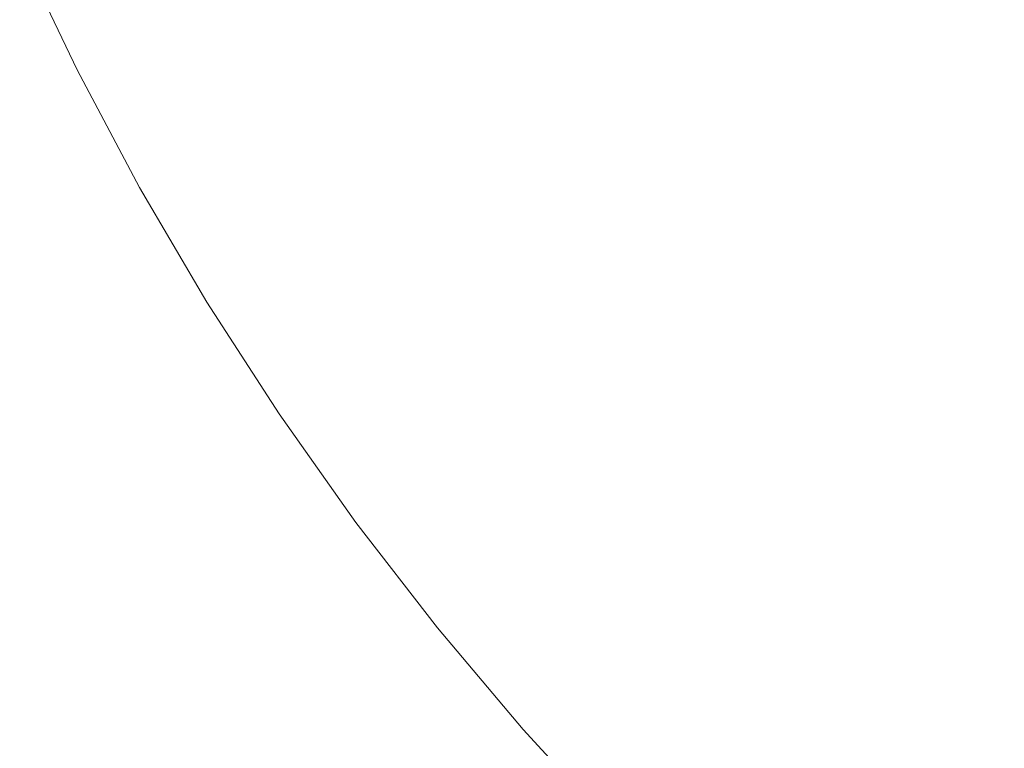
# Model space of a CAD drawing. Header units: centimetres. Extents: x -25.9 to 27.4, y -21.7 to -19.9.
# Tile 62 of 202: x -8.0608 to -7.9667, y -21.36 to -21.2903. Entities that reach past the tile are written whole.
import ezdxf

# ---------------------------------------------------------------- set-up
doc = ezdxf.new("R2010")
doc.units = ezdxf.units.CM
doc.header["$LTSCALE"] = 2.54
doc.layers.add('Lucido design-1', color=7, linetype='Continuous')

# ---------------------------------------------------------------- blocks, each defined once
blk = doc.blocks.new('Gruppo-5-1')
at = {"color": 7, "linetype": 'Continuous', "lineweight": 9}
blk.add_3dface([(-25.787481, -19.96, 876.421383), (-25.787481, -21.56, 876.421383), (27.312519, -21.56, 876.421383), (27.312519, -19.96, 876.421383)], dxfattribs=at)
for points, invisible_edges in [([(-8.047776, -21.291238, 875.621745), (-8.053111, -21.280072, 875.621745), (-8.049362, -21.278378, 875.622181), (-8.044102, -21.289386, 875.622181)], 15), ([(-8.020868, -21.290378, 875.626869), (-8.026191, -21.280355, 875.626869), (-8.022743, -21.278617, 875.628293), (-8.017497, -21.288494, 875.628293)], 15), ([(-8.051466, -21.293098, 875.621479), (-8.056877, -21.281775, 875.621479), (-8.053111, -21.280072, 875.621745), (-8.047776, -21.291238, 875.621745)], 15), ([(-7.99929, -21.290416, 875.635521), (-8.004634, -21.281309, 875.635521), (-8.0016, -21.279614, 875.637694), (-7.996331, -21.288594, 875.637694)], 15), ([(-8.024291, -21.29229, 875.625604), (-8.029692, -21.28212, 875.625604), (-8.026191, -21.280355, 875.626869), (-8.020868, -21.290378, 875.626869)], 15), ([(-8.055359, -21.295061, 875.621383), (-8.06085, -21.28357, 875.621383), (-8.056877, -21.281775, 875.621479), (-8.051466, -21.293098, 875.621479)], 14), ([(-8.027759, -21.294227, 875.6245), (-8.03324, -21.283909, 875.6245), (-8.029692, -21.28212, 875.625604), (-8.024291, -21.29229, 875.625604)], 15), ([(-8.002325, -21.292284, 875.633491), (-8.007745, -21.283047, 875.633491), (-8.004634, -21.281309, 875.635521), (-7.99929, -21.290416, 875.635521)], 15), ([(-7.982538, -21.291835, 875.645024), (-7.987957, -21.283438, 875.645024), (-7.985348, -21.281832, 875.647724), (-7.979999, -21.29012, 875.647724)], 15), ([(-8.005431, -21.294197, 875.631608), (-8.01093, -21.284826, 875.631608), (-8.007745, -21.283047, 875.633491), (-8.002325, -21.292284, 875.633491)], 15), ([(-7.965416, -21.2916, 875.659671), (-7.970841, -21.28393, 875.659671), (-7.968789, -21.282543, 875.662968), (-7.963425, -21.290127, 875.662968)], 15), ([(-25.787481, -21.56, 875.621383), (-8.06085, -21.28357, 875.621383), (-8.055359, -21.295061, 875.621383)], 9), ([(-8.031268, -21.296187, 875.623561), (-8.036828, -21.285718, 875.623561), (-8.03324, -21.283909, 875.6245), (-8.027759, -21.294227, 875.6245)], 15), ([(-7.985167, -21.293612, 875.642449), (-7.99066, -21.285102, 875.642449), (-7.987957, -21.283438, 875.645024), (-7.982538, -21.291835, 875.645024)], 15), ([(-7.967486, -21.293131, 875.656523), (-7.972974, -21.285372, 875.656523), (-7.970841, -21.28393, 875.659671), (-7.965416, -21.2916, 875.659671)], 15), ([(-8.008603, -21.29615, 875.629874), (-8.014182, -21.286643, 875.629874), (-8.01093, -21.284826, 875.631608), (-8.005431, -21.294197, 875.631608)], 15), ([(-8.03481, -21.298166, 875.622787), (-8.040451, -21.287545, 875.622787), (-8.036828, -21.285718, 875.623561), (-8.031268, -21.296187, 875.623561)], 15), ([(-7.987884, -21.295449, 875.640004), (-7.993453, -21.286822, 875.640004), (-7.99066, -21.285102, 875.642449), (-7.985167, -21.293612, 875.642449)], 15), ([(-7.96966, -21.294739, 875.653478), (-7.975214, -21.286885, 875.653478), (-7.972974, -21.285372, 875.656523), (-7.967486, -21.293131, 875.656523)], 15), ([(-8.011836, -21.298141, 875.628293), (-8.017497, -21.288494, 875.628293), (-8.014182, -21.286643, 875.629874), (-8.008603, -21.29615, 875.629874)], 15), ([(-7.990685, -21.297342, 875.637694), (-7.996331, -21.288594, 875.637694), (-7.993453, -21.286822, 875.640004), (-7.987884, -21.295449, 875.640004)], 15), ([(-8.03838, -21.30016, 875.622181), (-8.044102, -21.289386, 875.622181), (-8.040451, -21.287545, 875.622787), (-8.03481, -21.298166, 875.622787)], 15), ([(-7.971933, -21.29642, 875.650543), (-7.977557, -21.288469, 875.650543), (-7.975214, -21.286885, 875.653478), (-7.96966, -21.294739, 875.653478)], 15), ([(-8.015125, -21.300166, 875.626869), (-8.020868, -21.290378, 875.626869), (-8.017497, -21.288494, 875.628293), (-8.011836, -21.298141, 875.628293)], 15), ([(-7.993564, -21.299288, 875.635521), (-7.99929, -21.290416, 875.635521), (-7.996331, -21.288594, 875.637694), (-7.990685, -21.297342, 875.637694)], 15), ([(-7.974304, -21.298173, 875.647724), (-7.979999, -21.29012, 875.647724), (-7.977557, -21.288469, 875.650543), (-7.971933, -21.29642, 875.650543)], 15), ([(-8.041971, -21.302167, 875.621745), (-8.047776, -21.291238, 875.621745), (-8.044102, -21.289386, 875.622181), (-8.03838, -21.30016, 875.622181)], 15), ([(-8.018463, -21.302221, 875.625604), (-8.024291, -21.29229, 875.625604), (-8.020868, -21.290378, 875.626869), (-8.015125, -21.300166, 875.626869)], 15), ([(-7.996517, -21.301283, 875.633491), (-8.002325, -21.292284, 875.633491), (-7.99929, -21.290416, 875.635521), (-7.993564, -21.299288, 875.635521)], 15), ([(-7.976767, -21.299995, 875.645024), (-7.982538, -21.291835, 875.645024), (-7.979999, -21.29012, 875.647724), (-7.974304, -21.298173, 875.647724)], 15), ([(-8.045579, -21.304182, 875.621479), (-8.051466, -21.293098, 875.621479), (-8.047776, -21.291238, 875.621745), (-8.041971, -21.302167, 875.621745)], 15), ([(-8.021846, -21.304304, 875.6245), (-8.027759, -21.294227, 875.6245), (-8.024291, -21.29229, 875.625604), (-8.018463, -21.302221, 875.625604)], 15), ([(-7.999539, -21.303326, 875.631608), (-8.005431, -21.294197, 875.631608), (-8.002325, -21.292284, 875.633491), (-7.996517, -21.301283, 875.633491)], 15), ([(-7.979318, -21.301882, 875.642449), (-7.985167, -21.293612, 875.642449), (-7.982538, -21.291835, 875.645024), (-7.976767, -21.299995, 875.645024)], 15), ([(-7.961674, -21.300651, 875.656523), (-7.967486, -21.293131, 875.656523), (-7.965416, -21.2916, 875.659671), (-7.959671, -21.299033, 875.659671)], 15), ([(-8.049385, -21.306308, 875.621383), (-8.055359, -21.295061, 875.621383), (-8.051466, -21.293098, 875.621479), (-8.045579, -21.304182, 875.621479)], 14), ([(-7.963777, -21.302349, 875.653478), (-7.96966, -21.294739, 875.653478), (-7.967486, -21.293131, 875.656523), (-7.961674, -21.300651, 875.656523)], 15), ([(-8.025268, -21.306411, 875.623561), (-8.031268, -21.296187, 875.623561), (-8.027759, -21.294227, 875.6245), (-8.021846, -21.304304, 875.6245)], 15), ([(-8.002625, -21.305412, 875.629874), (-8.008603, -21.29615, 875.629874), (-8.005431, -21.294197, 875.631608), (-7.999539, -21.303326, 875.631608)], 15), ([(-7.981955, -21.303832, 875.640004), (-7.987884, -21.295449, 875.640004), (-7.985167, -21.293612, 875.642449), (-7.979318, -21.301882, 875.642449)], 15), ([(-8.055359, -21.295061, 875.621383), (-8.049385, -21.306308, 875.621383), (-25.787481, -21.56, 875.621383)], 10), ([(-7.965977, -21.304126, 875.650543), (-7.971933, -21.29642, 875.650543), (-7.96966, -21.294739, 875.653478), (-7.963777, -21.302349, 875.653478)], 15), ([(-8.028723, -21.308538, 875.622787), (-8.03481, -21.298166, 875.622787), (-8.031268, -21.296187, 875.623561), (-8.025268, -21.306411, 875.623561)], 15), ([(-8.005771, -21.307538, 875.628293), (-8.011836, -21.298141, 875.628293), (-8.008603, -21.29615, 875.629874), (-8.002625, -21.305412, 875.629874)], 15), ([(-7.984673, -21.305842, 875.637694), (-7.990685, -21.297342, 875.637694), (-7.987884, -21.295449, 875.640004), (-7.981955, -21.303832, 875.640004)], 15), ([(-7.968271, -21.305978, 875.647724), (-7.974304, -21.298173, 875.647724), (-7.971933, -21.29642, 875.650543), (-7.965977, -21.304126, 875.650543)], 15), ([(-8.032205, -21.310682, 875.622181), (-8.03838, -21.30016, 875.622181), (-8.03481, -21.298166, 875.622787), (-8.028723, -21.308538, 875.622787)], 15), ([(-8.008971, -21.309701, 875.626869), (-8.015125, -21.300166, 875.626869), (-8.011836, -21.298141, 875.628293), (-8.005771, -21.307538, 875.628293)], 15), ([(-7.987467, -21.307908, 875.635521), (-7.993564, -21.299288, 875.635521), (-7.990685, -21.297342, 875.637694), (-7.984673, -21.305842, 875.637694)], 15), ([(-7.970654, -21.307902, 875.645024), (-7.976767, -21.299995, 875.645024), (-7.974304, -21.298173, 875.647724), (-7.968271, -21.305978, 875.647724)], 15), ([(-7.990332, -21.310028, 875.633491), (-7.996517, -21.301283, 875.633491), (-7.993564, -21.299288, 875.635521), (-7.987467, -21.307908, 875.635521)], 15), ([(-7.973124, -21.309896, 875.642449), (-7.979318, -21.301882, 875.642449), (-7.976767, -21.299995, 875.645024), (-7.970654, -21.307902, 875.645024)], 15), ([(-8.035708, -21.31284, 875.621745), (-8.041971, -21.302167, 875.621745), (-8.03838, -21.30016, 875.622181), (-8.032205, -21.310682, 875.622181)], 15), ([(-8.012219, -21.311896, 875.625604), (-8.018463, -21.302221, 875.625604), (-8.015125, -21.300166, 875.626869), (-8.008971, -21.309701, 875.626869)], 15), ([(-7.993265, -21.312197, 875.631608), (-7.999539, -21.303326, 875.631608), (-7.996517, -21.301283, 875.633491), (-7.990332, -21.310028, 875.633491)], 15), ([(-7.975676, -21.311956, 875.640004), (-7.981955, -21.303832, 875.640004), (-7.979318, -21.301882, 875.642449), (-7.973124, -21.309896, 875.642449)], 15), ([(-8.039227, -21.315006, 875.621479), (-8.045579, -21.304182, 875.621479), (-8.041971, -21.302167, 875.621745), (-8.035708, -21.31284, 875.621745)], 15), ([(-8.015511, -21.314121, 875.6245), (-8.021846, -21.304304, 875.6245), (-8.018463, -21.302221, 875.625604), (-8.012219, -21.311896, 875.625604)], 15), ([(-7.99626, -21.314412, 875.629874), (-8.002625, -21.305412, 875.629874), (-7.999539, -21.303326, 875.631608), (-7.993265, -21.312197, 875.631608)], 15), ([(-8.04294, -21.317292, 875.621383), (-8.049385, -21.306308, 875.621383), (-8.045579, -21.304182, 875.621479), (-8.039227, -21.315006, 875.621479)], 14), ([(-8.01884, -21.316371, 875.623561), (-8.025268, -21.306411, 875.623561), (-8.021846, -21.304304, 875.6245), (-8.015511, -21.314121, 875.6245)], 15), ([(-7.978305, -21.31408, 875.637694), (-7.984673, -21.305842, 875.637694), (-7.981955, -21.303832, 875.640004), (-7.975676, -21.311956, 875.640004)], 15), ([(-7.961913, -21.313519, 875.647724), (-7.968271, -21.305978, 875.647724), (-7.965977, -21.304126, 875.650543), (-7.9597, -21.311571, 875.650543)], 15), ([(-7.999313, -21.31667, 875.628293), (-8.005771, -21.307538, 875.628293), (-8.002625, -21.305412, 875.629874), (-7.99626, -21.314412, 875.629874)], 15), ([(-25.787481, -21.56, 875.621383), (-8.049385, -21.306308, 875.621383), (-8.04294, -21.317292, 875.621383)], 9), ([(-8.022201, -21.318643, 875.622787), (-8.028723, -21.308538, 875.622787), (-8.025268, -21.306411, 875.623561), (-8.01884, -21.316371, 875.623561)], 15), ([(-7.981009, -21.316263, 875.635521), (-7.987467, -21.307908, 875.635521), (-7.984673, -21.305842, 875.637694), (-7.978305, -21.31408, 875.637694)], 15), ([(-7.964212, -21.315543, 875.645024), (-7.970654, -21.307902, 875.645024), (-7.968271, -21.305978, 875.647724), (-7.961913, -21.313519, 875.647724)], 15), ([(-8.002418, -21.318966, 875.626869), (-8.008971, -21.309701, 875.626869), (-8.005771, -21.307538, 875.628293), (-7.999313, -21.31667, 875.628293)], 15), ([(-8.025589, -21.320933, 875.622181), (-8.032205, -21.310682, 875.622181), (-8.028723, -21.308538, 875.622787), (-8.022201, -21.318643, 875.622787)], 15), ([(-7.983782, -21.318502, 875.633491), (-7.990332, -21.310028, 875.633491), (-7.987467, -21.307908, 875.635521), (-7.981009, -21.316263, 875.635521)], 15), ([(-7.966595, -21.31764, 875.642449), (-7.973124, -21.309896, 875.642449), (-7.970654, -21.307902, 875.645024), (-7.964212, -21.315543, 875.645024)], 15), ([(-8.00557, -21.321297, 875.625604), (-8.012219, -21.311896, 875.625604), (-8.008971, -21.309701, 875.626869), (-8.002418, -21.318966, 875.626869)], 15), ([(-7.98662, -21.320794, 875.631608), (-7.993265, -21.312197, 875.631608), (-7.990332, -21.310028, 875.633491), (-7.983782, -21.318502, 875.633491)], 15), ([(-7.969057, -21.319807, 875.640004), (-7.975676, -21.311956, 875.640004), (-7.973124, -21.309896, 875.642449), (-7.966595, -21.31764, 875.642449)], 15), ([(-8.028998, -21.323237, 875.621745), (-8.035708, -21.31284, 875.621745), (-8.032205, -21.310682, 875.622181), (-8.025589, -21.320933, 875.622181)], 15), ([(-8.008764, -21.32366, 875.6245), (-8.015511, -21.314121, 875.6245), (-8.012219, -21.311896, 875.625604), (-8.00557, -21.321297, 875.625604)], 15), ([(-7.989519, -21.323134, 875.629874), (-7.99626, -21.314412, 875.629874), (-7.993265, -21.312197, 875.631608), (-7.98662, -21.320794, 875.631608)], 15), ([(-7.971594, -21.32204, 875.637694), (-7.978305, -21.31408, 875.637694), (-7.975676, -21.311956, 875.640004), (-7.969057, -21.319807, 875.640004)], 15), ([(-8.032422, -21.325551, 875.621479), (-8.039227, -21.315006, 875.621479), (-8.035708, -21.31284, 875.621745), (-8.028998, -21.323237, 875.621745)], 15), ([(-8.011995, -21.326049, 875.623561), (-8.01884, -21.316371, 875.623561), (-8.015511, -21.314121, 875.6245), (-8.008764, -21.32366, 875.6245)], 15), ([(-7.974203, -21.324336, 875.635521), (-7.981009, -21.316263, 875.635521), (-7.978305, -21.31408, 875.637694), (-7.971594, -21.32204, 875.637694)], 15), ([(-8.036034, -21.327992, 875.621383), (-8.04294, -21.317292, 875.621383), (-8.039227, -21.315006, 875.621479), (-8.032422, -21.325551, 875.621479)], 14), ([(-7.992473, -21.325519, 875.628293), (-7.999313, -21.31667, 875.628293), (-7.99626, -21.314412, 875.629874), (-7.989519, -21.323134, 875.629874)], 15), ([(-8.015257, -21.328462, 875.622787), (-8.022201, -21.318643, 875.622787), (-8.01884, -21.316371, 875.623561), (-8.011995, -21.326049, 875.623561)], 15), ([(-7.995477, -21.327945, 875.626869), (-8.002418, -21.318966, 875.626869), (-7.999313, -21.31667, 875.628293), (-7.992473, -21.325519, 875.628293)], 15), ([(-7.976878, -21.32669, 875.633491), (-7.983782, -21.318502, 875.633491), (-7.981009, -21.316263, 875.635521), (-7.974203, -21.324336, 875.635521)], 15), ([(-8.04294, -21.317292, 875.621383), (-8.036034, -21.327992, 875.621383), (-25.787481, -21.56, 875.621383)], 10), ([(-7.962111, -21.327369, 875.640004), (-7.969057, -21.319807, 875.640004), (-7.966595, -21.31764, 875.642449), (-7.959743, -21.3251, 875.642449)], 15), ([(-8.018545, -21.330894, 875.622181), (-8.025589, -21.320933, 875.622181), (-8.022201, -21.318643, 875.622787), (-8.015257, -21.328462, 875.622787)], 15), ([(-7.979617, -21.3291, 875.631608), (-7.98662, -21.320794, 875.631608), (-7.983782, -21.318502, 875.633491), (-7.976878, -21.32669, 875.633491)], 15), ([(-7.998528, -21.330408, 875.625604), (-8.00557, -21.321297, 875.625604), (-8.002418, -21.318966, 875.626869), (-7.995477, -21.327945, 875.626869)], 15), ([(-7.964551, -21.329708, 875.637694), (-7.971594, -21.32204, 875.637694), (-7.969057, -21.319807, 875.640004), (-7.962111, -21.327369, 875.640004)], 15), ([(-8.021852, -21.33334, 875.621745), (-8.028998, -21.323237, 875.621745), (-8.025589, -21.320933, 875.622181), (-8.018545, -21.330894, 875.622181)], 15), ([(-8.001619, -21.332904, 875.6245), (-8.008764, -21.32366, 875.6245), (-8.00557, -21.321297, 875.625604), (-7.998528, -21.330408, 875.625604)], 15), ([(-7.982413, -21.331562, 875.629874), (-7.989519, -21.323134, 875.629874), (-7.98662, -21.320794, 875.631608), (-7.979617, -21.3291, 875.631608)], 15), ([(-7.96706, -21.332112, 875.635521), (-7.974203, -21.324336, 875.635521), (-7.971594, -21.32204, 875.637694), (-7.964551, -21.329708, 875.637694)], 15), ([(-8.025175, -21.335797, 875.621479), (-8.032422, -21.325551, 875.621479), (-8.028998, -21.323237, 875.621745), (-8.021852, -21.33334, 875.621745)], 15), ([(-7.985263, -21.33407, 875.628293), (-7.992473, -21.325519, 875.628293), (-7.989519, -21.323134, 875.629874), (-7.982413, -21.331562, 875.629874)], 15), ([(-8.004745, -21.335428, 875.623561), (-8.011995, -21.326049, 875.623561), (-8.008764, -21.32366, 875.6245), (-8.001619, -21.332904, 875.6245)], 15), ([(-7.969633, -21.334578, 875.633491), (-7.976878, -21.32669, 875.633491), (-7.974203, -21.324336, 875.635521), (-7.96706, -21.332112, 875.635521)], 15), ([(-8.02868, -21.33839, 875.621383), (-8.036034, -21.327992, 875.621383), (-8.032422, -21.325551, 875.621479), (-8.025175, -21.335797, 875.621479)], 14), ([(-8.007902, -21.337977, 875.622787), (-8.015257, -21.328462, 875.622787), (-8.011995, -21.326049, 875.623561), (-8.004745, -21.335428, 875.623561)], 15), ([(-7.988162, -21.336621, 875.626869), (-7.995477, -21.327945, 875.626869), (-7.992473, -21.325519, 875.628293), (-7.985263, -21.33407, 875.628293)], 15), ([(-7.972267, -21.337102, 875.631608), (-7.979617, -21.3291, 875.631608), (-7.976878, -21.32669, 875.633491), (-7.969633, -21.334578, 875.633491)], 15), ([(-25.787481, -21.56, 875.621383), (-8.036034, -21.327992, 875.621383), (-8.02868, -21.33839, 875.621383)], 9), ([(-7.991105, -21.339212, 875.625604), (-7.998528, -21.330408, 875.625604), (-7.995477, -21.327945, 875.626869), (-7.988162, -21.336621, 875.626869)], 15), ([(-8.011083, -21.340546, 875.622181), (-8.018545, -21.330894, 875.622181), (-8.015257, -21.328462, 875.622787), (-8.007902, -21.337977, 875.622787)], 15), ([(-7.974956, -21.33968, 875.629874), (-7.982413, -21.331562, 875.629874), (-7.979617, -21.3291, 875.631608), (-7.972267, -21.337102, 875.631608)], 15), ([(-7.959593, -21.339579, 875.635521), (-7.96706, -21.332112, 875.635521), (-7.964551, -21.329708, 875.637694), (-7.957189, -21.33707, 875.637694)], 15), ([(-8.014285, -21.343131, 875.621745), (-8.021852, -21.33334, 875.621745), (-8.018545, -21.330894, 875.622181), (-8.011083, -21.340546, 875.622181)], 15), ([(-7.994087, -21.341836, 875.6245), (-8.001619, -21.332904, 875.6245), (-7.998528, -21.330408, 875.625604), (-7.991105, -21.339212, 875.625604)], 15), ([(-7.977697, -21.342307, 875.628293), (-7.985263, -21.33407, 875.628293), (-7.982413, -21.331562, 875.629874), (-7.974956, -21.33968, 875.629874)], 15), ([(-7.997104, -21.344491, 875.623561), (-8.004745, -21.335428, 875.623561), (-8.001619, -21.332904, 875.6245), (-7.994087, -21.341836, 875.6245)], 15), ([(-7.96206, -21.342152, 875.633491), (-7.969633, -21.334578, 875.633491), (-7.96706, -21.332112, 875.635521), (-7.959593, -21.339579, 875.635521)], 15), ([(-8.0175, -21.345727, 875.621479), (-8.025175, -21.335797, 875.621479), (-8.021852, -21.33334, 875.621745), (-8.014285, -21.343131, 875.621745)], 15), ([(-7.980485, -21.344979, 875.626869), (-7.988162, -21.336621, 875.626869), (-7.985263, -21.33407, 875.628293), (-7.977697, -21.342307, 875.628293)], 15), ([(-7.964584, -21.344785, 875.631608), (-7.972267, -21.337102, 875.631608), (-7.969633, -21.334578, 875.633491), (-7.96206, -21.342152, 875.633491)], 15), ([(-8.020892, -21.348466, 875.621383), (-8.02868, -21.33839, 875.621383), (-8.025175, -21.335797, 875.621479), (-8.0175, -21.345727, 875.621479)], 14), ([(-8.00015, -21.347172, 875.622787), (-8.007902, -21.337977, 875.622787), (-8.004745, -21.335428, 875.623561), (-7.997104, -21.344491, 875.623561)], 15), ([(-7.983316, -21.347692, 875.625604), (-7.991105, -21.339212, 875.625604), (-7.988162, -21.336621, 875.626869), (-7.980485, -21.344979, 875.626869)], 15), ([(-7.967161, -21.347475, 875.629874), (-7.974956, -21.33968, 875.629874), (-7.972267, -21.337102, 875.631608), (-7.964584, -21.344785, 875.631608)], 15), ([(-8.02868, -21.33839, 875.621383), (-8.020892, -21.348466, 875.621383), (-25.787481, -21.56, 875.621383)], 10), ([(-8.003219, -21.349873, 875.622181), (-8.011083, -21.340546, 875.622181), (-8.007902, -21.337977, 875.622787), (-8.00015, -21.347172, 875.622787)], 15), ([(-7.986184, -21.350441, 875.6245), (-7.994087, -21.341836, 875.6245), (-7.991105, -21.339212, 875.625604), (-7.983316, -21.347692, 875.625604)], 15), ([(-8.006308, -21.352592, 875.621745), (-8.014285, -21.343131, 875.621745), (-8.011083, -21.340546, 875.622181), (-8.003219, -21.349873, 875.622181)], 15), ([(-7.969788, -21.350216, 875.628293), (-7.977697, -21.342307, 875.628293), (-7.974956, -21.33968, 875.629874), (-7.967161, -21.347475, 875.629874)], 15), ([(-7.989085, -21.353222, 875.623561), (-7.997104, -21.344491, 875.623561), (-7.994087, -21.341836, 875.6245), (-7.986184, -21.350441, 875.6245)], 15), ([(-7.972461, -21.353004, 875.626869), (-7.980485, -21.344979, 875.626869), (-7.977697, -21.342307, 875.628293), (-7.969788, -21.350216, 875.628293)], 15), ([(-8.00941, -21.355322, 875.621479), (-8.0175, -21.345727, 875.621479), (-8.014285, -21.343131, 875.621745), (-8.006308, -21.352592, 875.621745)], 15), ([(-7.992014, -21.356029, 875.622787), (-8.00015, -21.347172, 875.622787), (-7.997104, -21.344491, 875.623561), (-7.989085, -21.353222, 875.623561)], 15), ([(-7.975173, -21.355835, 875.625604), (-7.983316, -21.347692, 875.625604), (-7.980485, -21.344979, 875.626869), (-7.972461, -21.353004, 875.626869)], 15), ([(-7.959043, -21.354932, 875.629874), (-7.967161, -21.347475, 875.629874), (-7.964584, -21.344785, 875.631608), (-7.956582, -21.352135, 875.631608)], 15), ([(-8.012683, -21.358202, 875.621383), (-8.020892, -21.348466, 875.621383), (-8.0175, -21.345727, 875.621479), (-8.00941, -21.355322, 875.621479)], 14), ([(-7.994967, -21.358859, 875.622181), (-8.003219, -21.349873, 875.622181), (-8.00015, -21.347172, 875.622787), (-7.992014, -21.356029, 875.622787)], 15), ([(-7.977922, -21.358703, 875.6245), (-7.986184, -21.350441, 875.6245), (-7.983316, -21.347692, 875.625604), (-7.975173, -21.355835, 875.625604)], 15), ([(-7.961551, -21.357782, 875.628293), (-7.969788, -21.350216, 875.628293), (-7.967161, -21.347475, 875.629874), (-7.959043, -21.354932, 875.629874)], 15), ([(-25.787481, -21.56, 875.621383), (-8.020892, -21.348466, 875.621383), (-8.012683, -21.358202, 875.621383)], 9), ([(-7.997937, -21.361705, 875.621745), (-8.006308, -21.352592, 875.621745), (-8.003219, -21.349873, 875.622181), (-7.994967, -21.358859, 875.622181)], 15), ([(-7.980703, -21.361604, 875.623561), (-7.989085, -21.353222, 875.623561), (-7.986184, -21.350441, 875.6245), (-7.977922, -21.358703, 875.6245)], 15), ([(-7.964103, -21.360681, 875.626869), (-7.972461, -21.353004, 875.626869), (-7.969788, -21.350216, 875.628293), (-7.961551, -21.357782, 875.628293)], 15), ([(-8.00092, -21.364565, 875.621479), (-8.00941, -21.355322, 875.621479), (-8.006308, -21.352592, 875.621745), (-7.997937, -21.361705, 875.621745)], 15), ([(-7.98351, -21.364533, 875.622787), (-7.992014, -21.356029, 875.622787), (-7.989085, -21.353222, 875.623561), (-7.980703, -21.361604, 875.623561)], 15), ([(-7.966693, -21.363624, 875.625604), (-7.975173, -21.355835, 875.625604), (-7.972461, -21.353004, 875.626869), (-7.964103, -21.360681, 875.626869)], 15), ([(-8.004068, -21.367582, 875.621383), (-8.012683, -21.358202, 875.621383), (-8.00941, -21.355322, 875.621479), (-8.00092, -21.364565, 875.621479)], 14), ([(-7.98634, -21.367485, 875.622181), (-7.994967, -21.358859, 875.622181), (-7.992014, -21.356029, 875.622787), (-7.98351, -21.364533, 875.622787)], 15), ([(-7.969318, -21.366606, 875.6245), (-7.977922, -21.358703, 875.6245), (-7.975173, -21.355835, 875.625604), (-7.966693, -21.363624, 875.625604)], 15), ([(-8.012683, -21.358202, 875.621383), (-8.004068, -21.367582, 875.621383), (-25.787481, -21.56, 875.621383)], 10), ([(-7.989187, -21.370456, 875.621745), (-7.997937, -21.361705, 875.621745), (-7.994967, -21.358859, 875.622181), (-7.98634, -21.367485, 875.622181)], 15), ([(-7.971972, -21.369623, 875.623561), (-7.980703, -21.361604, 875.623561), (-7.977922, -21.358703, 875.6245), (-7.969318, -21.366606, 875.6245)], 15)]:
    blk.add_3dface(points, dxfattribs=dict(at, invisible_edges=invisible_edges))

msp = doc.modelspace()

# ---------------------------------------------------------------- block references
at = {"layer": 'Lucido design-1', "color": 7}
msp.add_blockref('Gruppo-5-1', (0, 0), dxfattribs=at)

doc.saveas('drawing.dxf')
